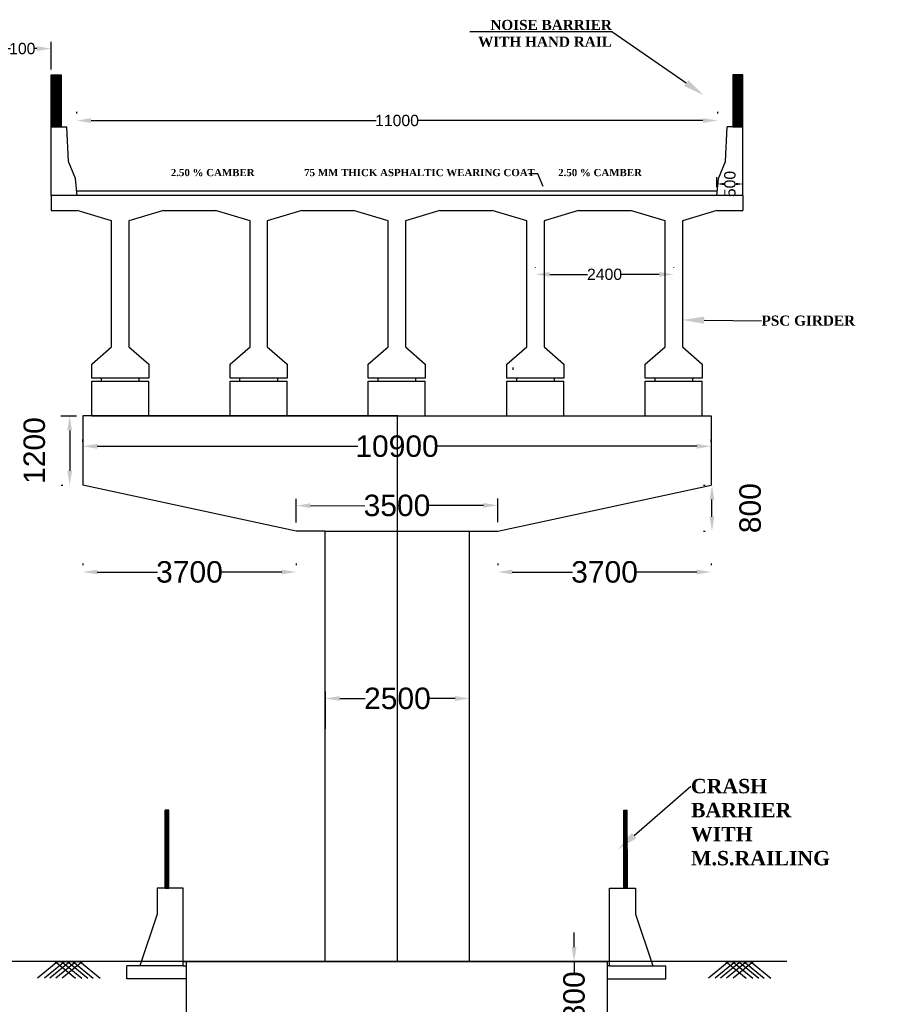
# Model space of a CAD drawing. Header units: inches. Extents: x -7742690772 to -3865980171, y -13316213144 to -6657882739.
# Tile 10 of 23: x -3867232490 to -3867201872, y -6658145698 to -6658111517. Entities that reach past the tile are written whole.
import ezdxf
from ezdxf import colors
from ezdxf.entities.mleader import LeaderData, LeaderLine
from ezdxf.math import Vec2, Vec3

# ---------------------------------------------------------------- set-up
doc = ezdxf.new("R2010")
doc.units = ezdxf.units.IN
doc.header["$MEASUREMENT"] = 0
doc.header["$PDMODE"] = 2
doc.header["$PDSIZE"] = 5
for name, color, linetype in [('prop', 7, 'Continuous'), ('TEX', 6, 'Continuous'), ('TEXT', 7, 'Continuous')]:
    doc.layers.add(name, color=color, linetype=linetype)
doc.styles.add('dim', font='arial.ttf')
doc.styles.get("Standard").update_dxf_attribs({"font": 'timesbd.ttf', "height": 5})
doc.dimstyles.new('ISO-25', dxfattribs={"dimtxt": 200, "dimasz": 150, "dimexe": 240, "dimexo": 300, "dimgap": 0.02, "dimtad": 0, "dimdec": 0, "dimdsep": 46, "dimtxsty": 'Standard', "dimcen": 150, "dimclrd": 1, "dimclre": 1, "dimclrt": 1, "dimadec": 0, "dimazin": 0, "dimtfac": 1, "dimtdec": 0, "dimtmove": 2, "dimatfit": 3, "dimfxl": 240, "dimarcsym": 0})

# ---------------------------------------------------------------- blocks, each defined once
blk = doc.blocks.new('*D203')
at = {"layer": 'Defpoints', "color": 0, "ltscale": 20, "transparency": 16777216}
for p in [(-3867230514.096068, -6658115017.615386), (-3867230514.096068, -6658115017.615386), (-3867208286.661216, -6658115017.615386)]:
    blk.add_point(p, dxfattribs=at)
at = {"layer": 'TEX', "color": 0, "lineweight": -2, "ltscale": 20, "transparency": 16777216}
for p, q in [((-3867230514.096068, -6658114717.615386), (-3867230514.096068, -6658114777.615386)), ((-3867208286.661216, -6658114717.615386), (-3867208286.661216, -6658114777.615386)), ((-3867230014.096068, -6658115017.615386), (-3867220118.887046, -6658115017.615386)), ((-3867208786.661216, -6658115017.615386), (-3867218681.870238, -6658115017.615386))]:
    blk.add_line(p, q, dxfattribs=at)
at = {"layer": 'TEX', "color": 0, "ltscale": 20, "transparency": 16777216}
for points in [[(-3867230014.096068, -6658114934.282053), (-3867230014.096068, -6658115100.948719), (-3867230514.096068, -6658115017.615386)], [(-3867208786.661216, -6658114934.282053), (-3867208786.661216, -6658115100.948719), (-3867208286.661216, -6658115017.615386)]]:
    blk.add_solid(points, dxfattribs=at)
at = {"layer": 'TEX', "color": 0, "ltscale": 20, "transparency": 16777216, "insert": (-3867219400.378642, -6658115017.615386), "char_height": 392, "attachment_point": 5, "style": 'dim'}
blk.add_mtext('11000', dxfattribs=at)
blk = doc.blocks.new('*D204')
at = {"layer": 'Defpoints', "color": 0, "ltscale": 20, "transparency": 16777216}
for p in [(-3867208300.37864, -6658117221.417175), (-3867208300.37864, -6658117635.220416, 45780.89713), (-3867207400.37864, -6658117620.611299, 45780.89713)]:
    blk.add_point(p, dxfattribs=at)
at = {"layer": 'TEX', "color": 0, "lineweight": -2, "ltscale": 20, "transparency": 16777216}
for p, q in [((-3867208300.37864, -6658117335.220416), (-3867208300.37864, -6658116981.417175)), ((-3867207400.37864, -6658117320.611299), (-3867207400.37864, -6658116981.417175)), ((-3867208054.37864, -6658117221.417175), (-3867208050.543252, -6658117221.417175)), ((-3867207646.37864, -6658117221.417175), (-3867207650.214029, -6658117221.417175))]:
    blk.add_line(p, q, dxfattribs=at)
at = {"layer": 'TEX', "color": 0, "ltscale": 20, "transparency": 16777216}
for points in [[(-3867208054.37864, -6658117180.417175), (-3867208054.37864, -6658117262.417175), (-3867208300.37864, -6658117221.417175)], [(-3867207646.37864, -6658117180.417175), (-3867207646.37864, -6658117262.417175), (-3867207400.37864, -6658117221.417175)]]:
    blk.add_solid(points, dxfattribs=at)
at = {"layer": 'TEX', "color": 0, "ltscale": 20, "transparency": 16777216, "insert": (-3867207850.37864, -6658117221.417175), "char_height": 392, "attachment_point": 5, "rotation": 90, "style": 'dim'}
blk.add_mtext('500', dxfattribs=at)
blk = doc.blocks.new('*D206')
at = {"layer": 'Defpoints', "color": 0, "ltscale": 20, "transparency": 16777216}
for p in [(-3867214600.520423, -6658120357.944226), (-3867214600.520423, -6658120426.663045, 45780.89713), (-3867209800.520424, -6658120426.663045, 45780.89713)]:
    blk.add_point(p, dxfattribs=at)
at = {"layer": 'TEX', "color": 0, "lineweight": -2, "ltscale": 20, "transparency": 16777216}
for p, q in [((-3867214600.520423, -6658120126.663045), (-3867214600.520423, -6658120117.944226)), ((-3867209800.520424, -6658120126.663045), (-3867209800.520424, -6658120117.944226)), ((-3867214100.520423, -6658120357.944226), (-3867212788.540424, -6658120357.944226)), ((-3867210300.520424, -6658120357.944226), (-3867211612.500424, -6658120357.944226))]:
    blk.add_line(p, q, dxfattribs=at)
at = {"layer": 'TEX', "color": 0, "ltscale": 20, "transparency": 16777216}
for points in [[(-3867214100.520423, -6658120274.610893), (-3867214100.520423, -6658120441.277559), (-3867214600.520423, -6658120357.944226)], [(-3867210300.520424, -6658120274.610893), (-3867210300.520424, -6658120441.277559), (-3867209800.520424, -6658120357.944226)]]:
    blk.add_solid(points, dxfattribs=at)
at = {"layer": 'TEX', "color": 0, "ltscale": 20, "transparency": 16777216, "insert": (-3867212200.520424, -6658120357.944226), "char_height": 392, "attachment_point": 5, "style": 'dim'}
blk.add_mtext('2400', dxfattribs=at)
blk = doc.blocks.new('*D207')
at = {"layer": 'Defpoints', "color": 0, "ltscale": 20, "transparency": 16777216}
for p in [(-3867231400.378609, -6658112521.582232), (-3867233400.378673, -6658113549.431955), (-3867231400.378609, -6658113549.431955)]:
    blk.add_point(p, dxfattribs=at)
at = {"layer": 'TEX', "color": 0, "lineweight": -2, "ltscale": 20, "transparency": 16777216}
for p, q in [((-3867233400.378673, -6658113249.431955), (-3867233400.378673, -6658112281.582232)), ((-3867231400.378609, -6658113249.431955), (-3867231400.378609, -6658112281.582232)), ((-3867232900.378673, -6658112521.582232), (-3867232814.324971, -6658112521.582232)), ((-3867231900.378609, -6658112521.582232), (-3867231986.432311, -6658112521.582232))]:
    blk.add_line(p, q, dxfattribs=at)
at = {"layer": 'TEX', "color": 0, "ltscale": 20, "transparency": 16777216}
for points in [[(-3867232900.378673, -6658112438.248899), (-3867232900.378673, -6658112604.915565), (-3867233400.378673, -6658112521.582232)], [(-3867231900.378609, -6658112438.248899), (-3867231900.378609, -6658112604.915565), (-3867231400.378609, -6658112521.582232)]]:
    blk.add_solid(points, dxfattribs=at)
at = {"layer": 'TEX', "color": 0, "ltscale": 20, "transparency": 16777216, "insert": (-3867232400.378641, -6658112521.582232), "char_height": 392, "attachment_point": 5, "style": 'dim'}
blk.add_mtext('100', dxfattribs=at)
blk = doc.blocks.new('*D241')
at = {"layer": 'Defpoints', "color": 0, "ltscale": 20, "transparency": 16777216}
for p in [(-3867231359.818716, -6658125274.451603, 45780.89713), (-3867230756.274802, -6658127674.451603), (-3867230756.274785, -6658127674.451603, 45780.89713)]:
    blk.add_point(p, dxfattribs=at)
at = {"layer": 'TEX', "color": 0, "lineweight": -2, "ltscale": 20, "transparency": 16777216}
for p, q in [((-3867231059.818716, -6658125274.451603), (-3867230516.274802, -6658125274.451603)), ((-3867230756.274802, -6658125774.451603), (-3867230756.274802, -6658127174.451603)), ((-3867231056.274785, -6658127674.451603), (-3867230996.274802, -6658127674.451603))]:
    blk.add_line(p, q, dxfattribs=at)
at = {"layer": 'TEX', "color": 0, "ltscale": 20, "transparency": 16777216}
for points in [[(-3867230839.608135, -6658125774.451603), (-3867230672.941468, -6658125774.451603), (-3867230756.274802, -6658125274.451603)], [(-3867230839.608135, -6658127174.451603), (-3867230672.941468, -6658127174.451603), (-3867230756.274802, -6658127674.451603)]]:
    blk.add_solid(points, dxfattribs=at)
at = {"layer": 'TEX', "color": 0, "ltscale": 20, "transparency": 16777216, "insert": (-3867231980.806495, -6658126474.451599), "char_height": 392, "attachment_point": 5, "rotation": 90, "style": 'dim'}
blk.add_mtext('{\\H1.9x;1200}', dxfattribs=at)
blk = doc.blocks.new('*D242')
at = {"layer": 'Defpoints', "color": 0, "ltscale": 20, "transparency": 16777216}
for p in [(-3867208473.617863, -6658127674.451602), (-3867208473.617846, -6658127674.451602, 45780.89713), (-3867208473.617846, -6658129274.451606)]:
    blk.add_point(p, dxfattribs=at)
at = {"layer": 'TEX', "color": 0, "lineweight": -2, "ltscale": 20, "transparency": 16777216}
for p, q in [((-3867208773.617846, -6658127674.451602), (-3867208713.617863, -6658127674.451602)), ((-3867208473.617863, -6658128774.451606), (-3867208473.617863, -6658128174.451602)), ((-3867208773.617846, -6658129274.451606), (-3867208713.617863, -6658129274.451606))]:
    blk.add_line(p, q, dxfattribs=at)
at = {"layer": 'TEX', "color": 0, "ltscale": 20, "transparency": 16777216}
for points in [[(-3867208556.951196, -6658128174.451602), (-3867208390.284529, -6658128174.451602), (-3867208473.617863, -6658127674.451602)], [(-3867208556.951196, -6658128774.451606), (-3867208390.284529, -6658128774.451606), (-3867208473.617863, -6658129274.451606)]]:
    blk.add_solid(points, dxfattribs=at)
at = {"layer": 'TEX', "color": 0, "ltscale": 20, "transparency": 16777216, "insert": (-3867207147.508998, -6658128474.451601), "char_height": 744.8, "attachment_point": 5, "rotation": 90, "style": 'dim'}
blk.add_mtext('800', dxfattribs=at)
blk = doc.blocks.new('*D243')
at = {"layer": 'Defpoints', "color": 0, "ltscale": 20, "transparency": 16777216}
for p in [(-3867215902.191416, -6658128375.408434), (-3867222900.526378, -6658129268.113635, 45780.89713), (-3867215900.538735, -6658129254.960643, 45780.89713)]:
    blk.add_point(p, dxfattribs=at)
at = {"layer": 'TEX', "color": 0, "lineweight": -2, "ltscale": 20, "transparency": 16777216}
for p, q in [((-3867222901.090078, -6658128968.114165), (-3867222902.630018, -6658128148.561852)), ((-3867222402.179941, -6658128387.621927), (-3867220512.798638, -6658128384.071775)), ((-3867216402.190533, -6658128376.347933), (-3867218291.571836, -6658128379.898085)), ((-3867215901.102435, -6658128954.961173), (-3867215902.642375, -6658128135.408858))]:
    blk.add_line(p, q, dxfattribs=at)
at = {"layer": 'TEX', "color": 0, "ltscale": 20, "transparency": 16777216}
for points in [[(-3867222402.336524, -6658128304.288742), (-3867222402.023358, -6658128470.955113), (-3867222902.179059, -6658128388.561427)], [(-3867216402.347116, -6658128293.014748), (-3867216402.03395, -6658128459.681119), (-3867215902.191416, -6658128375.408434)]]:
    blk.add_solid(points, dxfattribs=at)
at = {"layer": 'TEX', "color": 0, "ltscale": 20, "transparency": 16777216, "insert": (-3867219402.185237, -6658128381.98493), "char_height": 744.8, "attachment_point": 5, "rotation": 0.1076587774, "style": 'dim'}
blk.add_mtext('3500', dxfattribs=at)
blk = doc.blocks.new('*D244')
at = {"layer": 'Defpoints', "color": 0, "ltscale": 20, "transparency": 16777216}
for p in [(-3867216887.045083, -6658135081.033563), (-3867221887.055627, -6658136436.271431, 45780.89713), (-3867216887.045083, -6658136437.185602, 45780.89713)]:
    blk.add_point(p, dxfattribs=at)
at = {"layer": 'TEX', "color": 0, "lineweight": -2, "ltscale": 20, "transparency": 16777216}
for p, q in [((-3867221887.055627, -6658136136.271431), (-3867221887.055627, -6658134841.033563)), ((-3867216887.045083, -6658136137.185602), (-3867216887.045083, -6658134841.033563)), ((-3867221387.055627, -6658135081.033563), (-3867220504.270355, -6658135081.033563)), ((-3867217387.045083, -6658135081.033563), (-3867218269.830355, -6658135081.033563))]:
    blk.add_line(p, q, dxfattribs=at)
at = {"layer": 'TEX', "color": 0, "ltscale": 20, "transparency": 16777216}
for points in [[(-3867221387.055627, -6658134997.70023), (-3867221387.055627, -6658135164.366896), (-3867221887.055627, -6658135081.033563)], [(-3867217387.045083, -6658134997.70023), (-3867217387.045083, -6658135164.366896), (-3867216887.045083, -6658135081.033563)]]:
    blk.add_solid(points, dxfattribs=at)
at = {"layer": 'TEX', "color": 0, "ltscale": 20, "transparency": 16777216, "insert": (-3867219387.050355, -6658135081.033563), "char_height": 744.8, "attachment_point": 5, "style": 'dim'}
blk.add_mtext('2500', dxfattribs=at)
blk = doc.blocks.new('*D245')
at = {"layer": 'Defpoints', "color": 0, "ltscale": 20, "transparency": 16777216}
for p in [(-3867230300.565223, -6658130691.409142), (-3867222900.526378, -6658130691.409142), (-3867222900.526378, -6658130691.409142)]:
    blk.add_point(p, dxfattribs=at)
at = {"layer": 'TEX', "color": 0, "lineweight": -2, "ltscale": 20, "transparency": 16777216}
for p, q in [((-3867230300.565223, -6658130391.409142), (-3867230300.565223, -6658130451.409142)), ((-3867222900.526378, -6658130391.409142), (-3867222900.526378, -6658130451.409142)), ((-3867229800.565223, -6658130691.409142), (-3867227711.161162, -6658130691.409142)), ((-3867223400.526378, -6658130691.409142), (-3867225489.930439, -6658130691.409142))]:
    blk.add_line(p, q, dxfattribs=at)
at = {"layer": 'TEX', "color": 0, "ltscale": 20, "transparency": 16777216}
for points in [[(-3867229800.565223, -6658130608.075809), (-3867229800.565223, -6658130774.742475), (-3867230300.565223, -6658130691.409142)], [(-3867223400.526378, -6658130608.075809), (-3867223400.526378, -6658130774.742475), (-3867222900.526378, -6658130691.409142)]]:
    blk.add_solid(points, dxfattribs=at)
at = {"layer": 'TEX', "color": 0, "ltscale": 20, "transparency": 16777216, "insert": (-3867226600.545801, -6658130691.409142), "char_height": 744.8, "attachment_point": 5, "style": 'dim'}
blk.add_mtext('3700', dxfattribs=at)
blk = doc.blocks.new('*D246')
at = {"layer": 'Defpoints', "color": 0, "ltscale": 20, "transparency": 16777216}
for p in [(-3867208500.47562, -6658126326.283682), (-3867230300.565223, -6658126474.451591, 45780.89713), (-3867208500.47562, -6658126474.451605, 45780.89713)]:
    blk.add_point(p, dxfattribs=at)
at = {"layer": 'TEX', "color": 0, "lineweight": -2, "ltscale": 20, "transparency": 16777216}
for p, q in [((-3867230300.565223, -6658126174.451591), (-3867230300.565223, -6658126086.283682)), ((-3867229800.565223, -6658126326.283682), (-3867220765.668389, -6658126326.283682)), ((-3867209000.47562, -6658126326.283682), (-3867218035.372454, -6658126326.283682)), ((-3867208500.47562, -6658126174.451605), (-3867208500.47562, -6658126086.283682))]:
    blk.add_line(p, q, dxfattribs=at)
at = {"layer": 'TEX', "color": 0, "ltscale": 20, "transparency": 16777216}
for points in [[(-3867229800.565223, -6658126242.950349), (-3867229800.565223, -6658126409.617015), (-3867230300.565223, -6658126326.283682)], [(-3867209000.47562, -6658126242.950349), (-3867209000.47562, -6658126409.617015), (-3867208500.47562, -6658126326.283682)]]:
    blk.add_solid(points, dxfattribs=at)
at = {"layer": 'TEX', "color": 0, "ltscale": 20, "transparency": 16777216, "insert": (-3867219400.520422, -6658126326.283682), "char_height": 744.8, "attachment_point": 5, "style": 'dim'}
blk.add_mtext('10900', dxfattribs=at)
blk = doc.blocks.new('*D247')
at = {"layer": 'Defpoints', "color": 0, "ltscale": 20, "transparency": 16777216}
for p in [(-3867215900.514469, -6658130691.409142), (-3867215900.514469, -6658130691.409142), (-3867208500.475624, -6658130691.409142)]:
    blk.add_point(p, dxfattribs=at)
at = {"layer": 'TEX', "color": 0, "lineweight": -2, "ltscale": 20, "transparency": 16777216}
for p, q in [((-3867215900.514469, -6658130391.409142), (-3867215900.514469, -6658130451.409142)), ((-3867208500.475624, -6658130391.409142), (-3867208500.475624, -6658130451.409142)), ((-3867215400.514469, -6658130691.409142), (-3867213311.110408, -6658130691.409142)), ((-3867209000.475624, -6658130691.409142), (-3867211089.879684, -6658130691.409142))]:
    blk.add_line(p, q, dxfattribs=at)
at = {"layer": 'TEX', "color": 0, "ltscale": 20, "transparency": 16777216}
for points in [[(-3867215400.514469, -6658130608.075809), (-3867215400.514469, -6658130774.742475), (-3867215900.514469, -6658130691.409142)], [(-3867209000.475624, -6658130608.075809), (-3867209000.475624, -6658130774.742475), (-3867208500.475624, -6658130691.409142)]]:
    blk.add_solid(points, dxfattribs=at)
at = {"layer": 'TEX', "color": 0, "ltscale": 20, "transparency": 16777216, "insert": (-3867212200.495046, -6658130691.409142), "char_height": 744.8, "attachment_point": 5, "style": 'dim'}
blk.add_mtext('3700', dxfattribs=at)
blk = doc.blocks.new('*D184')
at = {"layer": 'Defpoints', "color": 0, "ltscale": 20, "transparency": 16777216}
for p in [(-3867214234.811569, -6658144209.314602, 45780.89713), (-3867214234.811566, -6658147209.314608, 45780.89713), (-3867213258.035292, -6658147209.314608)]:
    blk.add_point(p, dxfattribs=at)
at = {"layer": 'TEX', "color": 0, "lineweight": -2, "ltscale": 20, "transparency": 16777216}
for p, q in [((-3867213258.035292, -6658143709.314602), (-3867213258.035292, -6658143209.314602)), ((-3867213934.811569, -6658144209.314602), (-3867213018.035292, -6658144209.314602)), ((-3867213258.035292, -6658144209.314602), (-3867213258.035292, -6658144633.500607)), ((-3867213258.035292, -6658147209.314608), (-3867213258.035292, -6658146785.128602)), ((-3867213934.811566, -6658147209.314608), (-3867213018.035292, -6658147209.314608)), ((-3867213258.035292, -6658147709.314608), (-3867213258.035292, -6658148209.314608))]:
    blk.add_line(p, q, dxfattribs=at)
at = {"layer": 'TEX', "color": 0, "ltscale": 20, "transparency": 16777216}
for points in [[(-3867213341.368625, -6658143709.314602), (-3867213174.701958, -6658143709.314602), (-3867213258.035292, -6658144209.314602)], [(-3867213341.368625, -6658147709.314608), (-3867213174.701958, -6658147709.314608), (-3867213258.035292, -6658147209.314608)]]:
    blk.add_solid(points, dxfattribs=at)
at = {"layer": 'TEX', "color": 0, "ltscale": 20, "transparency": 16777216, "insert": (-3867213258.035293, -6658145709.314602), "char_height": 744.8, "attachment_point": 5, "rotation": 90, "style": 'dim'}
blk.add_mtext('1800', dxfattribs=at)

msp = doc.modelspace()

# ---------------------------------------------------------------- hatches: boundary and pattern name
at = {"ltscale": 20}
h = msp.add_hatch(dxfattribs=at)
h.set_pattern_fill('ANSI31', scale=200, style=0)
h.set_pattern_definition([(45, (-3867255400.379, -6658115228.7), (-17.67767, 17.67767), [])])
h.paths.add_polyline_path([(-3867231050.378611, -6658115228.700017), (-3867231400.378611, -6658115228.700017), (-3867231400.378609, -6658113428.700017), (-3867231050.378609, -6658113428.700017)])
h = msp.add_hatch(dxfattribs=at)
h.set_pattern_fill('ANSI31', scale=200, style=0)
h.set_pattern_definition([(45, (-3867257400.379, -6658115228.7), (-17.67767, 17.67767), [])])
h.paths.add_polyline_path([(-3867207750.37867, -6658115228.700019), (-3867207400.37867, -6658115228.700019), (-3867207400.378672, -6658113428.700019), (-3867207750.378672, -6658113428.700019)])
h = msp.add_hatch(dxfattribs=at)
h.set_pattern_fill('ANSI31', scale=300, style=0)
h.set_pattern_definition([(45, (-3867210133.297, -6658141653.205), (-26.516504, 26.516504), [])])
h.paths.add_polyline_path([(-3867227444.695652, -6658141662.985502), (-3867227315.848682, -6658141662.985502), (-3867227315.848682, -6658138962.985502), (-3867227442.174976, -6658138962.985502)])
h = msp.add_hatch(dxfattribs=at)
h.set_pattern_fill('ANSI31', scale=300, style=0)
h.set_pattern_definition([(45, (-3867204337.603, -6658141653.205), (-26.5165, 26.5165), [])])
h.paths.add_polyline_path([(-3867211408.756082, -6658141662.985599), (-3867211537.603052, -6658141662.985599), (-3867211537.603052, -6658138962.985599), (-3867211411.276758, -6658138962.985599)])

# ---------------------------------------------------------------- linework, layer by layer
at = {"color": 7, "ltscale": 20}
for p, q in [((-3867231400.37864, -6658117635.220403, 45780.89713), (-3867231400.378611, -6658115235.220403, 45780.89713)), ((-3867231400.378611, -6658115235.220403, 45780.89713), (-3867230850.378611, -6658115235.22041, 45780.89713)), ((-3867230800.378626, -6658116435.22041, 45780.89713), (-3867230850.378611, -6658115235.22041, 45780.89713)), ((-3867208000.378654, -6658116435.220412, 45780.89713), (-3867207950.37867, -6658115235.220412, 45780.89713)), ((-3867207400.37867, -6658115235.220405, 45780.89713), (-3867207950.37867, -6658115235.220412, 45780.89713)), ((-3867207400.37864, -6658117635.220405, 45780.89713), (-3867207400.37867, -6658115235.220405, 45780.89713)), ((-3867230550.378633, -6658117035.220412, 45780.89713), (-3867230800.378626, -6658116435.22041, 45780.89713)), ((-3867208250.378647, -6658117035.220414, 45780.89713), (-3867208000.378654, -6658116435.220412, 45780.89713)), ((-3867230500.37864, -6658117635.220414, 45780.89713), (-3867230550.378633, -6658117035.220412, 45780.89713)), ((-3867208300.37864, -6658117635.220416, 45780.89713), (-3867208250.378647, -6658117035.220414, 45780.89713)), ((-3867208286.661215, -6658117470.611299, 45780.89713), (-3867230514.096068, -6658117470.611252, 45780.89713)), ((-3867231400.378641, -6658117620.611253, 45780.89713), (-3867231400.378641, -6658118135.220405, 45780.89713)), ((-3867207400.37864, -6658117620.6113, 45780.89713), (-3867231400.37864, -6658117620.611252, 45780.89713)), ((-3867207400.37864, -6658117620.611299, 45780.89713), (-3867207400.378641, -6658118135.220405, 45780.89713)), ((-3867231400.378641, -6658118135.220405, 45780.89713), (-3867230500.520433, -6658118135.220405, 45780.89713)), ((-3867227500.520414, -6658118135.220405, 45780.89713), (-3867225700.520433, -6658118135.220405, 45780.89713)), ((-3867222700.520414, -6658118135.220405, 45780.89713), (-3867220910.520424, -6658118135.220405, 45780.89713)), ((-3867217910.520424, -6658118135.220405, 45780.89713), (-3867216100.520433, -6658118135.220405, 45780.89713)), ((-3867213100.520414, -6658118135.220405, 45780.89713), (-3867211300.520424, -6658118135.220405, 45780.89713)), ((-3867208300.520424, -6658118135.220405, 45780.89713), (-3867207400.378641, -6658118135.220405, 45780.89713)), ((-3867227444.695652, -6658141662.985502, 45780.89713), (-3867227442.174976, -6658138962.985502, 45780.89713)), ((-3867211408.756082, -6658141662.985599, 45780.89713), (-3867211411.276758, -6658138962.985599, 45780.89713)), ((-3867226824.572819, -6658141662.985502, 45780.89713), (-3867227724.572819, -6658141662.985502, 45780.89713)), ((-3867227724.572819, -6658141662.985502, 45780.89713), (-3867227724.572819, -6658142562.985502, 45780.89713)), ((-3867226824.572819, -6658144362.985502, 45780.89713), (-3867226824.572819, -6658141662.985502, 45780.89713)), ((-3867212028.878915, -6658144362.985599, 45780.89713), (-3867212028.878915, -6658141662.985599, 45780.89713)), ((-3867212028.878915, -6658141662.985599, 45780.89713), (-3867211128.878915, -6658141662.985599, 45780.89713)), ((-3867211128.878915, -6658141662.985599, 45780.89713), (-3867211128.878915, -6658142562.985599, 45780.89713)), ((-3867227724.572819, -6658142562.985502, 45780.89713), (-3867228324.572819, -6658144362.985502, 45780.89713)), ((-3867211128.878915, -6658142562.985599, 45780.89713), (-3867210528.878915, -6658144362.985599, 45780.89713)), ((-3867228324.572819, -6658144362.985502, 45780.89713), (-3867228774.572819, -6658144362.985502, 45780.89713)), ((-3867228774.572819, -6658144812.985502, 45780.89713), (-3867228774.572819, -6658144362.985502, 45780.89713)), ((-3867226824.572819, -6658144362.985502, 45780.89713), (-3867228324.572819, -6658144362.985502, 45780.89713)), ((-3867226824.572819, -6658144209.314483, 45780.89713), (-3867226374.572819, -6658144209.314483, 45780.89713)), ((-3867226824.572819, -6658144362.985502, 45780.89713), (-3867226710.47563, -6658144362.985502, 45780.89713)), ((-3867226710.47563, -6658144209.314594, 45780.89713), (-3867226710.47563, -6658147209.314594, 45780.89713)), ((-3867212028.878915, -6658144209.314579, 45780.89713), (-3867212478.878915, -6658144209.314579, 45780.89713)), ((-3867212028.878915, -6658144362.985599, 45780.89713), (-3867212110.475632, -6658144362.985599, 45780.89713)), ((-3867212110.475631, -6658144209.314588, 45780.89713), (-3867212110.47563, -6658147209.31459, 45780.89713)), ((-3867212028.878915, -6658144362.985599, 45780.89713), (-3867210528.878915, -6658144362.985599, 45780.89713)), ((-3867210528.878915, -6658144362.985599, 45780.89713), (-3867210078.878915, -6658144362.985599, 45780.89713)), ((-3867210078.878915, -6658144812.985599, 45780.89713), (-3867210078.878915, -6658144362.985599, 45780.89713)), ((-3867228324.572819, -6658144812.985502, 45780.89713), (-3867228774.572819, -6658144812.985502, 45780.89713)), ((-3867226710.47563, -6658144812.985502, 45780.89713), (-3867228324.572819, -6658144812.985502, 45780.89713)), ((-3867212110.475631, -6658144812.9856, 45780.89713), (-3867210528.878915, -6658144812.985599, 45780.89713)), ((-3867210528.878915, -6658144812.985599, 45780.89713), (-3867210078.878915, -6658144812.985599, 45780.89713))]:
    msp.add_line(p, q, dxfattribs=at)
at = {"color": 1}
for p, q in [((-3867215366.120584, -6658123674.611276, 45780.89713), (-3867215366.120584, -6658123587.491598, 45780.89713)), ((-3867228340.520424, -6658123965.011598, 45780.89713), (-3867229660.520424, -6658123965.011598, 45780.89713)), ((-3867229660.520424, -6658123965.011598, 45780.89713), (-3867229660.520424, -6658124070.611276, 45780.89713)), ((-3867223540.520424, -6658123965.011598, 45780.89713), (-3867224860.520424, -6658123965.011598, 45780.89713)), ((-3867224860.520424, -6658123965.011598, 45780.89713), (-3867224860.520424, -6658124070.611276, 45780.89713)), ((-3867218750.520424, -6658123965.011595, 45780.89713), (-3867220070.520424, -6658123965.011595, 45780.89713)), ((-3867220070.520424, -6658123965.011595, 45780.89713), (-3867220070.520424, -6658124070.611273, 45780.89713)), ((-3867213940.520424, -6658123965.011598, 45780.89713), (-3867215260.520424, -6658123965.011598, 45780.89713)), ((-3867215260.520424, -6658123965.011598, 45780.89713), (-3867215260.520424, -6658124070.611276, 45780.89713)), ((-3867209140.520424, -6658123965.011595, 45780.89713), (-3867210460.520424, -6658123965.011595, 45780.89713)), ((-3867210460.520424, -6658123965.011595, 45780.89713), (-3867210460.520424, -6658124070.611273, 45780.89713)), ((-3867229990.520424, -6658125274.4516, 45780.89713), (-3867229990.520424, -6658124070.611276, 45780.89713)), ((-3867229990.520424, -6658124070.611276, 45780.89713), (-3867228010.520424, -6658124070.611276, 45780.89713)), ((-3867225190.520424, -6658125274.4516, 45780.89713), (-3867225190.520424, -6658124070.611276, 45780.89713)), ((-3867225190.520424, -6658124070.611276, 45780.89713), (-3867223210.520424, -6658124070.611276, 45780.89713)), ((-3867220400.520424, -6658125274.451597, 45780.89713), (-3867220400.520424, -6658124070.611273, 45780.89713)), ((-3867220400.520424, -6658124070.611273, 45780.89713), (-3867218420.520424, -6658124070.611273, 45780.89713)), ((-3867215590.520424, -6658125274.4516, 45780.89713), (-3867215590.520424, -6658124070.611276, 45780.89713)), ((-3867215590.520424, -6658124070.611276, 45780.89713), (-3867213610.520424, -6658124070.611276, 45780.89713)), ((-3867210790.520424, -6658125274.451597, 45780.89713), (-3867210790.520424, -6658124070.611273, 45780.89713)), ((-3867210790.520424, -6658124070.611273, 45780.89713), (-3867208810.520424, -6658124070.611273, 45780.89713))]:
    msp.add_line(p, q, dxfattribs=at)
at = {"color": 1, "linetype": 'Continuous', "ltscale": 0.05}
for p, q in [((-3867228010.520424, -6658125274.4516, 45780.89713), (-3867228010.520424, -6658124070.611276, 45780.89713)), ((-3867223210.520424, -6658125274.4516, 45780.89713), (-3867223210.520424, -6658124070.611276, 45780.89713)), ((-3867218420.520424, -6658125274.451597, 45780.89713), (-3867218420.520424, -6658124070.611273, 45780.89713)), ((-3867213610.520424, -6658125274.4516, 45780.89713), (-3867213610.520424, -6658124070.611276, 45780.89713)), ((-3867208810.520424, -6658125274.451597, 45780.89713), (-3867208810.520424, -6658124070.611273, 45780.89713))]:
    msp.add_line(p, q, dxfattribs=at)
at = {"ltscale": 20}
for p, q in [((-3867230300.565223, -6658125274.451601, 45780.89713), (-3867230300.565223, -6658127674.451583, 45780.89713)), ((-3867229990.520424, -6658125274.4516, 45780.89713), (-3867208810.520423, -6658125274.451601, 45780.89713)), ((-3867219400.520424, -6658125274.451601, 45780.89713), (-3867219400.520424, -6658144209.314581, 45780.89713)), ((-3867208500.475618, -6658125274.451613, 45780.89713), (-3867208500.475621, -6658127674.451595, 45780.89713)), ((-3867221900.520424, -6658129267.99437, 45780.89713), (-3867222900.520424, -6658129267.99437, 45780.89713)), ((-3867221900.520424, -6658129267.99437, 45780.89713), (-3867221900.520424, -6658144209.31458, 45780.89713)), ((-3867221900.520424, -6658129267.99437, 45780.89713), (-3867216900.520423, -6658129267.99437, 45780.89713)), ((-3867216900.520424, -6658129267.99437, 45780.89713), (-3867216900.520424, -6658144209.314581, 45780.89713)), ((-3867216900.520423, -6658129267.994372, 45780.89713), (-3867215900.520423, -6658129267.994373, 45780.89713)), ((-3867205881.59238, -6658144212.9856, 45780.89713), (-3867259226.46715, -6658144212.9856, 45780.89713)), ((-3867226710.47563, -6658144209.314594, 45780.89713), (-3867212110.475631, -6658144209.314588, 45780.89713)), ((-3867213035.203256, -6658144209.314581, 45780.89713), (-3867224035.203256, -6658144209.31458, 45780.89713))]:
    msp.add_line(p, q, dxfattribs=at)
at = {"color": 7, "ltscale": 20, "elevation": 45780.89713}
for points in [[(-3867231400.378609, -6658113435.220403), (-3867231050.378609, -6658113435.220403), (-3867231050.378611, -6658115235.220403), (-3867231400.378611, -6658115235.220403)], [(-3867207400.378672, -6658113435.220405), (-3867207750.378672, -6658113435.220405), (-3867207750.37867, -6658115235.220405), (-3867207400.37867, -6658115235.220405)]]:
    msp.add_lwpolyline(points, close=True, dxfattribs=at)
at = {"ltscale": 20}
for points in [[(-3867224384.742961, -6658117139.979231, 0, 0, 0), (-3867226810.496871, -6658117139.979231, 100, 0, 0), (-3867227257.627559, -6658117139.979231, 0, 0, 0)], [(-3867213903.743903, -6658117139.979231, 0, 0, 0), (-3867211477.989994, -6658117139.979231, 100, 0, 0), (-3867211030.859305, -6658117139.979231, 0, 0, 0)]]:
    msp.add_lwpolyline(points, format="xyseb", dxfattribs=at)
at = {"ltscale": 20, "elevation": 45780.89713}
for points in [[(-3867227500.520424, -6658118135.220407), (-3867228700.520424, -6658118495.220407), (-3867228700.520424, -6658122870.611276), (-3867228010.520424, -6658123470.611276), (-3867228010.520423, -6658123965.011599), (-3867228340.520424, -6658123965.011598), (-3867229660.520424, -6658123965.011598), (-3867229990.520424, -6658123965.011599), (-3867229990.520424, -6658123470.611276), (-3867229300.520424, -6658122870.611276), (-3867229300.520424, -6658118495.220407), (-3867230500.520424, -6658118135.220407)], [(-3867222700.520424, -6658118135.220407), (-3867223900.520424, -6658118495.220407), (-3867223900.520424, -6658122870.611276), (-3867223210.520424, -6658123470.611276), (-3867223210.520423, -6658123965.011599), (-3867223540.520424, -6658123965.011598), (-3867224860.520424, -6658123965.011598), (-3867225190.520424, -6658123965.011599), (-3867225190.520424, -6658123470.611276), (-3867224500.520424, -6658122870.611276), (-3867224500.520424, -6658118495.220407), (-3867225700.520424, -6658118135.220407)], [(-3867217910.520424, -6658118135.220405), (-3867219110.520424, -6658118495.220405), (-3867219110.520424, -6658122870.611273), (-3867218420.520424, -6658123470.611273), (-3867218420.520423, -6658123965.011596), (-3867218750.520424, -6658123965.011595), (-3867220070.520424, -6658123965.011595), (-3867220400.520424, -6658123965.011596), (-3867220400.520424, -6658123470.611273), (-3867219710.520424, -6658122870.611273), (-3867219710.520424, -6658118495.220405), (-3867220910.520424, -6658118135.220405)], [(-3867213100.520424, -6658118135.220407), (-3867214300.520424, -6658118495.220407), (-3867214300.520424, -6658122870.611276), (-3867213610.520424, -6658123470.611276), (-3867213610.520423, -6658123965.011599), (-3867213940.520424, -6658123965.011598), (-3867215260.520424, -6658123965.011598), (-3867215590.520424, -6658123965.011599), (-3867215590.520424, -6658123470.611276), (-3867214900.520424, -6658122870.611276), (-3867214900.520424, -6658118495.220407), (-3867216100.520424, -6658118135.220407)], [(-3867208300.520424, -6658118135.220405), (-3867209500.520424, -6658118495.220405), (-3867209500.520424, -6658122870.611273), (-3867208810.520424, -6658123470.611273), (-3867208810.520423, -6658123965.011596), (-3867209140.520424, -6658123965.011595), (-3867210460.520424, -6658123965.011595), (-3867210790.520424, -6658123965.011596), (-3867210790.520424, -6658123470.611273), (-3867210100.520424, -6658122870.611273), (-3867210100.520424, -6658118495.220405), (-3867211300.520424, -6658118135.220405)]]:
    msp.add_lwpolyline(points, dxfattribs=at)
at = {"color": 7, "ltscale": 20, "elevation": 45780.89713}
for points in [[(-3867227444.695652, -6658141662.86511), (-3867227315.848682, -6658141662.985502), (-3867227315.848682, -6658138962.985502), (-3867227442.174976, -6658138962.985502)], [(-3867211408.756082, -6658141662.865207), (-3867211537.603052, -6658141662.985599), (-3867211537.603052, -6658138962.985599), (-3867211411.276758, -6658138962.985599)]]:
    msp.add_lwpolyline(points, dxfattribs=at)
at = {"layer": 'prop', "color": 1, "lineweight": 25}
for p, q in [((-3867228340.520424, -6658124070.611276, 45780.89713), (-3867228340.520424, -6658123965.011598, 45780.89713)), ((-3867223540.520424, -6658124070.611276, 45780.89713), (-3867223540.520424, -6658123965.011598, 45780.89713)), ((-3867218750.520424, -6658124070.611273, 45780.89713), (-3867218750.520424, -6658123965.011595, 45780.89713)), ((-3867213940.520424, -6658124070.611276, 45780.89713), (-3867213940.520424, -6658123965.011598, 45780.89713)), ((-3867209140.520424, -6658124070.611273, 45780.89713), (-3867209140.520424, -6658123965.011595, 45780.89713))]:
    msp.add_line(p, q, dxfattribs=at)
at = {"layer": 'TEX', "color": 0, "ltscale": 20}
for p, q in [((-3867219373.662639, -6658125274.451601, 45780.89713), (-3867230300.565223, -6658125274.451601, 45780.89713)), ((-3867219400.565223, -6658125274.451601, 45780.89713), (-3867208500.520424, -6658125274.451597, 45780.89713)), ((-3867219373.662641, -6658125274.451601, 45780.89713), (-3867219373.707437, -6658125274.451603, 45780.89713)), ((-3867219373.662641, -6658125274.451601, 45780.89713), (-3867219373.617845, -6658125274.451603, 45780.89713)), ((-3867222900.520424, -6658129267.99437, 45780.89713), (-3867230300.565138, -6658127674.451601, 45780.89713)), ((-3867215900.520422, -6658129267.994373, 45780.89713), (-3867208500.475706, -6658127674.451613, 45780.89713)), ((-3867231165.351774, -6658144212.985611, 45780.89713), (-3867231871.29311, -6658144795.007143, 45780.89713)), ((-3867230929.446765, -6658144212.985609, 45780.89713), (-3867231635.3881, -6658144795.007137, 45780.89713)), ((-3867230743.903499, -6658144212.985601, 45780.89713), (-3867231449.844834, -6658144795.007133, 45780.89713)), ((-3867231264.418624, -6658144212.985613, 45780.89713), (-3867230308.208152, -6658144212.98559, 45780.89713)), ((-3867231264.418624, -6658144212.985613, 45780.89713), (-3867230558.477261, -6658144795.007111, 45780.89713)), ((-3867230535.167324, -6658144212.985596, 45780.89713), (-3867231241.108666, -6658144795.007128, 45780.89713)), ((-3867231037.459453, -6658144212.985609, 45780.89713), (-3867230331.518086, -6658144795.007105, 45780.89713)), ((-3867230308.208152, -6658144212.98559, 45780.89713), (-3867231014.149493, -6658144795.007122, 45780.89713)), ((-3867230828.723279, -6658144212.985603, 45780.89713), (-3867230122.781914, -6658144795.007101, 45780.89713)), ((-3867230643.180013, -6658144212.985601, 45780.89713), (-3867229937.238652, -6658144795.007095, 45780.89713)), ((-3867230407.275003, -6658144212.985592, 45780.89713), (-3867229701.33364, -6658144795.00709, 45780.89713)), ((-3867207891.666208, -6658144212.985611, 45780.89713), (-3867208597.607545, -6658144795.007143, 45780.89713)), ((-3867207655.7612, -6658144212.985609, 45780.89713), (-3867208361.702535, -6658144795.007137, 45780.89713)), ((-3867207470.217934, -6658144212.985601, 45780.89713), (-3867208176.159268, -6658144795.007133, 45780.89713)), ((-3867207990.733059, -6658144212.985613, 45780.89713), (-3867207034.522587, -6658144212.98559, 45780.89713)), ((-3867207990.733059, -6658144212.985613, 45780.89713), (-3867207284.791696, -6658144795.007111, 45780.89713)), ((-3867207261.481758, -6658144212.985596, 45780.89713), (-3867207967.4231, -6658144795.007128, 45780.89713)), ((-3867207763.773888, -6658144212.985609, 45780.89713), (-3867207057.83252, -6658144795.007105, 45780.89713)), ((-3867207034.522587, -6658144212.98559, 45780.89713), (-3867207740.463927, -6658144795.007122, 45780.89713)), ((-3867207555.037714, -6658144212.985603, 45780.89713), (-3867206849.096349, -6658144795.007101, 45780.89713)), ((-3867207369.494448, -6658144212.985601, 45780.89713), (-3867206663.553086, -6658144795.007095, 45780.89713)), ((-3867207133.589437, -6658144212.985592, 45780.89713), (-3867206427.648074, -6658144795.00709, 45780.89713))]:
    msp.add_line(p, q, dxfattribs=at)

# ---------------------------------------------------------------- texts
at = {"layer": 'TEXT', "color": 7}
for s, rotation, p in [('2.50 %%% CAMBER', 359.9999993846, (-3867227247.286172, -6658116948.486529, 45780.89713)), ('75 MM THICK ASPHALTIC WEARING COAT', 359.9999993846, (-3867222620.313543, -6658116948.486456, 45780.89713)), ('2.50 %%% CAMBER', 0.0000006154, (-3867213809.165769, -6658116948.486559, 45780.89713))]:
    msp.add_text(s, height=250, rotation=rotation, dxfattribs=at).set_placement(p)

# ---------------------------------------------------------------- dimensions: what is measured, and where the dimension line sits
at = {"layer": 'TEX', "color": 0, "ltscale": 20}
for base, p1, p2, text, override, picture, middle in [((-3867231400.378609, -6658112521.582232), (-3867233400.378673, -6658113549.431955), (-3867231400.378609, -6658113549.431955), '100', {"dimtxt": 392, "dimasz": 500, "dimlfac": 0.5, "dimtxsty": 'dim', "dimclrd": 0, "dimclre": 0, "dimclrt": 0}, '*D207', (-3867232400.378641, -6658112521.582232)), ((-3867216887.045083, -6658135081.033563), (-3867221887.055627, -6658136436.271431, 45780.89713), (-3867216887.045083, -6658136437.185602, 45780.89713), '2500', {"dimtxt": 744.8, "dimasz": 500, "dimlfac": 0.5, "dimtxsty": 'dim', "dimclrd": 0, "dimclre": 0, "dimclrt": 0}, '*D244', (-3867219387.050355, -6658135081.033563))]:
    dim = msp.add_linear_dim(base=base, p1=p1, p2=p2, text=text, dimstyle='ISO-25', override=override, dxfattribs=at)
    dim.commit()
    dim.dimension.update_dxf_attribs({"geometry": picture, "text_midpoint": middle})
for base, p1, p2, angle, text, override, picture, middle in [((-3867230514.096068, -6658115017.615386), (-3867208286.661216, -6658115017.615386), (-3867230514.096068, -6658115017.615386), 180, '11000', {"dimtxt": 392, "dimasz": 500, "dimlfac": 0.5, "dimtxsty": 'dim', "dimclrd": 0, "dimclre": 0, "dimclrt": 0}, '*D203', (-3867219400.378642, -6658115017.615386)), ((-3867213258.035292, -6658147209.314608), (-3867214234.811567, -6658144209.314598, 45780.89713), (-3867214234.811564, -6658147209.314604, 45780.89713), 90, '1800', {"dimtxt": 744.8, "dimasz": 500, "dimlfac": 0.5, "dimtxsty": 'dim', "dimclrd": 0, "dimclre": 0, "dimclrt": 0}, '*D184', (-3867213258.035293, -6658145709.314602))]:
    dim = msp.add_linear_dim(base=base, p1=p1, p2=p2, angle=angle, text=text, dimstyle='ISO-25', override=override, dxfattribs=at)
    dim.commit()
    dim.dimension.update_dxf_attribs({"geometry": picture, "text_midpoint": middle})
dim = msp.add_linear_dim(base=(-3867208300.37864, -6658117221.417175), p1=(-3867207400.37864, -6658117620.611299, 45780.89713), p2=(-3867208300.37864, -6658117635.220416, 45780.89713), angle=180, text='500', dimstyle='ISO-25', override={"dimtxt": 392, "dimasz": 246, "dimlfac": 0.5, "dimtxsty": 'dim', "dimclrd": 0, "dimclre": 0, "dimclrt": 0}, dxfattribs=at)
dim.commit()
dim.dimension.update_dxf_attribs({"geometry": '*D204', "text_midpoint": (-3867207850.37864, -6658117221.417175), "text_rotation": 90})
for p1, p2, distance, override, picture, middle in [((-3867209800.520424, -6658120426.663045, 91561.794261), (-3867214600.520423, -6658120426.663045, 91561.794261), -68.718819, {"dimtxt": 392, "dimasz": 500, "dimlfac": 0.5, "dimtxsty": 'dim', "dimclrd": 0, "dimclre": 0, "dimclrt": 0}, '*D206', (-3867212200.520424, -6658120357.944226, 45780.89713)), ((-3867222900.526378, -6658129268.113635, 45780.89713), (-3867215900.538735, -6658129254.960642, 45780.89713), 879.553761, {"dimtxt": 744.8, "dimasz": 500, "dimlfac": 0.5, "dimtxsty": 'dim', "dimclrd": 0, "dimclre": 0, "dimclrt": 0}, '*D243', (-3867219402.185237, -6658128381.98493))]:
    dim = msp.add_aligned_dim(p1=p1, p2=p2, distance=distance, dimstyle='ISO-25', override=override, dxfattribs=at)
    dim.commit()
    dim.dimension.update_dxf_attribs({"geometry": picture, "text_midpoint": middle})
dim = msp.add_linear_dim(base=(-3867230756.274802, -6658127674.451603), p1=(-3867231359.818714, -6658125274.451599, 45780.89713), p2=(-3867230756.274783, -6658127674.451599, 45780.89713), angle=90, text='{\\H1.9x;1200}', dimstyle='ISO-25', override={"dimtxt": 392, "dimasz": 500, "dimlfac": 0.5, "dimtxsty": 'dim', "dimclrd": 0, "dimclre": 0, "dimclrt": 0}, dxfattribs=at)
dim.commit()
dim.dimension.update_dxf_attribs({"geometry": '*D241', "text_midpoint": (-3867231980.806495, -6658126474.451599), "dimtype": 160})
for base, p1, p2, picture, middle in [((-3867208500.47562, -6658126326.283682), (-3867230300.565223, -6658126474.451591, 45780.89713), (-3867208500.47562, -6658126474.451605, 45780.89713), '*D246', (-3867219400.520422, -6658126326.283682)), ((-3867222900.526378, -6658130691.409142), (-3867230300.565223, -6658130691.409142), (-3867222900.526378, -6658130691.409142), '*D245', (-3867226600.545801, -6658130691.409142))]:
    dim = msp.add_linear_dim(base=base, p1=p1, p2=p2, dimstyle='ISO-25', override={"dimtxt": 744.8, "dimasz": 500, "dimlfac": 0.5, "dimtxsty": 'dim', "dimclrd": 0, "dimclre": 0, "dimclrt": 0}, dxfattribs=at)
    dim.commit()
    dim.dimension.update_dxf_attribs({"geometry": picture, "text_midpoint": middle})
dim = msp.add_linear_dim(base=(-3867208473.617863, -6658127674.451602), p1=(-3867208473.617844, -6658129274.451602), p2=(-3867208473.617844, -6658127674.451598, 45780.89713), angle=90, dimstyle='ISO-25', override={"dimtxt": 744.8, "dimasz": 500, "dimlfac": 0.5, "dimtxsty": 'dim', "dimclrd": 0, "dimclre": 0, "dimclrt": 0}, dxfattribs=at)
dim.commit()
dim.dimension.update_dxf_attribs({"geometry": '*D242', "text_midpoint": (-3867207147.508998, -6658128474.451601), "dimtype": 160})
dim = msp.add_linear_dim(base=(-3867215900.514469, -6658130691.409142), p1=(-3867208500.475624, -6658130691.409142), p2=(-3867215900.514469, -6658130691.409142), angle=180, dimstyle='ISO-25', override={"dimtxt": 744.8, "dimasz": 500, "dimlfac": 0.5, "dimtxsty": 'dim', "dimclrd": 0, "dimclre": 0, "dimclrt": 0}, dxfattribs=at)
dim.commit()
dim.dimension.update_dxf_attribs({"geometry": '*D247', "text_midpoint": (-3867212200.495046, -6658130691.409142)})

# ---------------------------------------------------------------- leaders
at = {"color": 0, "ltscale": 20}
ml = msp.add_multileader_mtext('Standard', dxfattribs=at)
ml.set_content('NOISE BARRIER WITH HAND RAIL')
ml.set_leader_properties()
ml.build(insert=Vec2(0, 0))
ml.multileader.update_dxf_attribs({"text_right_attachment_type": 6, "dogleg_length": 0.36, "arrow_head_size": 750})
ctx = ml.context
ctx.base_point, ctx.char_height, ctx.arrow_head_size, ctx.landing_gap_size, ctx.plane_origin = Vec3(-3867216470.94313, -6658111702.163681, 45780.89713), 350, 750, 0.09, Vec3(-3867208750.378671, -6658114143.243883, 45780.89713)
ctx.right_attachment, ctx.text_align_type = 6, 2
notes = []
notes.append((ctx, [(0, (1, 1, 0), (-3867211946.703708, -6658111943.243883, 45780.89713), (-1, 0), 0.36, [(0, [(-3867208750.378671, -6658114143.243883, 45780.89713)], 0, [])])]))
ctx.mtext.insert, ctx.mtext.width, ctx.mtext.alignment, ctx.mtext.flow_direction = Vec3(-3867211947.153708, -6658111523.243883, 45780.89713), 4883.36189459, 3, 5
ml = msp.add_multileader_mtext('Standard', dxfattribs=at)
ml.set_content('PSC GIRDER')
ml.set_leader_properties()
ml.build(insert=Vec2(0, 0))
ml.multileader.update_dxf_attribs({"text_right_attachment_type": 6, "dogleg_length": 0.36, "arrow_head_size": 750})
ctx = ml.context
ctx.base_point, ctx.char_height, ctx.arrow_head_size, ctx.landing_gap_size, ctx.plane_origin = Vec3(-3867206755.081213, -6658121966.233382, 45780.89713), 350, 750, 0.09, Vec3(-3867209500.520424, -6658121940.491595, 45780.89713)
ctx.right_attachment = 6
notes.append((ctx, [(1, (1, 1, 0), (-3867206755.441213, -6658121966.233382, 45780.89713), (1, 0), 0.36, [(0, [(-3867209500.520424, -6658121940.491595, 45780.89713)], 0, [])])]))
ctx.mtext.insert, ctx.mtext.width, ctx.mtext.flow_direction = Vec3(-3867206754.991212, -6658121787.825054, 45780.89713), 4883.36189459, 5
ml = msp.add_multileader_mtext('Standard', dxfattribs=at)
ml.set_content('CRASH BARRIER WITH M.S.RAILING')
ml.set_leader_properties()
ml.build(insert=Vec2(0, 0))
ml.multileader.update_dxf_attribs({"text_right_attachment_type": 6, "dogleg_length": 0.36, "arrow_head_size": 750})
ctx = ml.context
ctx.base_point, ctx.char_height, ctx.arrow_head_size, ctx.landing_gap_size, ctx.plane_origin = Vec3(-3867209203.043096, -6658138127.594998, 45780.89713), 500, 750, 0.09, Vec3(-3867211740.584992, -6658140327.594998, 45780.89713)
ctx.right_attachment = 6
notes.append((ctx, [(0, (1, 1, 0), (-3867209203.403096, -6658138127.594998, 45780.89713), (1, 0), 0.36, [(0, [(-3867211740.584992, -6658140327.594998, 45780.89713)], 0, [])])]))
ctx.mtext.insert, ctx.mtext.width, ctx.mtext.flow_direction = Vec3(-3867209202.953096, -6658137872.725959, 45780.89713), 5367.91553543, 5
at = {"layer": 'TEX', "color": 7, "ltscale": 20}
msp.add_leader([(-3867214336.14334, -6658117307.153988, 45780.89713), (-3867214518.62606, -6658116872.723464, 45780.89713), (-3867214831.020597, -6658116865.99085, 45780.89713)], dimstyle='ISO-25', override={"dimgap": 0.02, "dimtad": 0, "dimclrd": 7}, dxfattribs=at)
for ctx, leaders in notes:
    for number, flags, end, landing, length, lines in leaders:
        leader = LeaderData()
        leader.index, (leader.has_last_leader_line, leader.has_dogleg_vector, leader.attachment_direction) = number, flags
        leader.last_leader_point, leader.dogleg_vector, leader.dogleg_length = Vec3(end), Vec3(landing), length
        for number, points, colour, breaks in lines:
            line = LeaderLine()
            line.index, line.vertices, line.color, line.breaks = number, Vec3.list(points), colors.encode_raw_color(colour), breaks
            leader.lines.append(line)
        ctx.leaders.append(leader)

doc.saveas('drawing.dxf')
